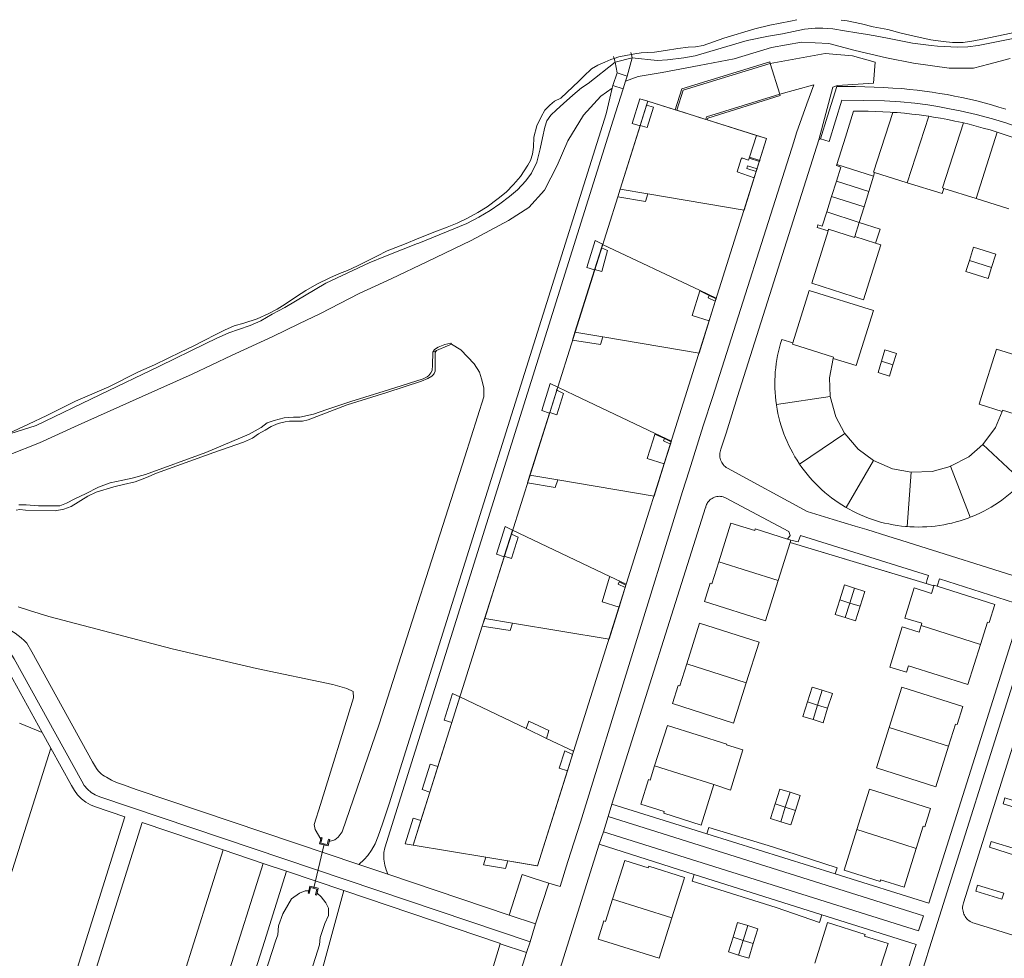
# Model space of a CAD drawing. Header units: metres. Extents: x 89888 to 94270, y 464165 to 468904.
# Tile 203 of 256: x 93738 to 93922, y 466145 to 466320. Entities that reach past the tile are written whole.
import ezdxf

# ---------------------------------------------------------------- set-up
doc = ezdxf.new("R2010")
doc.units = ezdxf.units.M
for name, color, linetype, lineweight in [('B_BEBOUWINGSGRENS_0', 251, 'CONTINUOUS', 13), ('B_LUIFEL_0', 251, 'CONTINUOUS', 13), ('B_LUIFEL_1', 251, 'CONTINUOUS', 13), ('B_ONDERBOUWLIJN_LIJN_-1', 251, 'CONTINUOUS', 13), ('B_OVERBOUWLIJN_LIJN_1', 251, 'CONTINUOUS', 13), ('B_TUSSENMUUR_0', 251, 'CONTINUOUS', 13), ('G_GRENS_ALGEMEEN_0', 251, 'CONTINUOUS', 13), ('K_KUNSTWERKGRENS_1', 251, 'CONTINUOUS', 13), ('T_CULTUURGRENS_0', 251, 'CONTINUOUS', 13), ('T_HEK_LIJN_0', 251, 'CONTINUOUS', 13), ('T_MUUR_30CM_LIJN_0', 251, 'CONTINUOUS', 13), ('V_WEGGRENS_0', 251, 'CONTINUOUS', 13), ('W_DUIKER_-1', 251, 'CONTINUOUS', 13), ('W_WALBESCHERMING_LIJN_0', 251, 'CONTINUOUS', 13), ('W_WATERGRENS_0', 251, 'CONTINUOUS', 13)]:
    doc.layers.add(name, color=color, linetype=linetype, lineweight=lineweight)

# ---------------------------------------------------------------- blocks, each defined once
blk = doc.blocks.new('OGT_BLOK3_ACAD_1_FMEBLOCK36')
at = {"layer": 'W_WATERGRENS_0'}
for points in [[(-23.99, -3.25), (-23.32, -3.13), (-22.15, -2.95), (-19.7, -2.79), (-17.59, -2.5), (-15.31, -2.12), (-13.35, -1.9), (-12.02, -1.84), (-10.58, -1.54), (-6.72, -0.19), (-0.93, 1.58), (1.9, 2.23), (3.81, 2.6), (5.75, 3.01), (6.97, 3.25)], [(15.21, 3.19), (16.37, 3.03), (19.06, 2.46), (21.25, 1.94), (23.99, 1.43)]]:
    blk.add_lwpolyline(points, dxfattribs=at)

msp = doc.modelspace()

# ---------------------------------------------------------------- linework, layer by layer
at = {"layer": 'B_BEBOUWINGSGRENS_0'}
for p, q in [((93855.26, 466305.23), (93860.38, 466303.62)), ((93860.38, 466303.62), (93860.66, 466303.53)), ((93860.66, 466303.53), (93866.09, 466301.82)), ((93866.09, 466301.82), (93866.37, 466301.73)), ((93850.06, 466288.76), (93853.8, 466300.61)), ((93874.27, 466294.74), (93874.21, 466294.54)), ((93890.52, 466290.26), (93889.62, 466287.39)), ((93896.58, 466288.35), (93897.47, 466291.22)), ((93897.47, 466291.22), (93897.67, 466291.86)), ((93897.67, 466291.86), (93903.74, 466289.97)), ((93855.23, 466287.91), (93850.06, 466288.76)), ((93910.58, 466288.92), (93916.63, 466287.02)), ((93889.62, 466287.39), (93888.72, 466284.53)), ((93895.68, 466285.49), (93896.58, 466288.35)), ((93916.63, 466287.02), (93922.74, 466285.09)), ((93894.77, 466282.56), (93895.68, 466285.49)), ((93846.77, 466278.43), (93846.57, 466277.82)), ((93845.28, 466273.68), (93841.63, 466262.03)), ((93866.7, 466268.92), (93866.55, 466268.45)), ((93841.63, 466262.03), (93846.82, 466261.15)), ((93841.52, 466250.29), (93838.4, 466251.78)), ((93838.21, 466251.17), (93839.46, 466250.57)), ((93836.86, 466246.89), (93833.2, 466235.29)), ((93859.6, 466241.51), (93858.34, 466242.13)), ((93833.2, 466235.29), (93838.39, 466234.42)), ((93881.87, 466222.72), (93879.64, 466215.62)), ((93881.4, 466223.37), (93882.02, 466223.18)), ((93882.02, 466223.18), (93881.87, 466222.72)), ((93849.87, 466215.37), (93849.73, 466214.93)), ((93895.82, 466213.56), (93893.92, 466214.17)), ((93894.93, 466210.79), (93895.82, 466213.56)), ((93824.75, 466208.52), (93829.94, 466207.66)), ((93889.76, 466194.51), (93887.88, 466195.1)), ((93888.88, 466191.73), (93889.76, 466194.51)), ((93820.11, 466193.84), (93818.6, 466189.07)), ((93832.51, 466187.92), (93820.11, 466193.84)), ((93818.6, 466189.07), (93816, 466180.82)), ((93836.31, 466186.11), (93832.51, 466187.92)), ((93816, 466180.82), (93814.49, 466176.05)), ((93814.49, 466176.05), (93812.82, 466170.72)), ((93812.82, 466170.72), (93811.39, 466166.15)), ((93811.39, 466166.15), (93824.94, 466163.88)), ((93824.94, 466163.88), (93829.08, 466163.18)), ((93829.08, 466163.18), (93834.52, 466162.28)), ((93859.76, 466152.55), (93862.06, 466159.86)), ((93875.84, 466150.51), (93873.94, 466151.11)), ((93874.97, 466147.74), (93875.84, 466150.51)), ((93888.73, 466151.22), (93886.48, 466144.11))]:
    msp.add_line(p, q, dxfattribs=at)
for points in [[(93855.03, 466304.5), (93855.03, 466304.5), (93855.26, 466305.23)], [(93853.83, 466300.69), (93855.12, 466300.28), (93856.34, 466304.08), (93855.03, 466304.5)], [(93901.09, 466303.13), (93900.54, 466303.16), (93899.18, 466303.24), (93897.82, 466303.29), (93896.46, 466303.33), (93895.1, 466303.34), (93893.73, 466303.33), (93892.2, 466298.48), (93890.59, 466293.38)], [(93866.37, 466301.73), (93875.58, 466298.83), (93874.27, 466294.74)], [(93907.78, 466302.39), (93907.32, 466302.46), (93905.97, 466302.64), (93904.62, 466302.8), (93903.26, 466302.95), (93901.9, 466303.07), (93901.09, 466303.13)], [(93914.29, 466301.14), (93914.02, 466301.21), (93912.69, 466301.5), (93911.35, 466301.77), (93910.01, 466302.02), (93908.67, 466302.25), (93907.78, 466302.39)], [(93853.8, 466300.61), (93853.83, 466300.69), (93853.83, 466300.69)], [(93920.6, 466299.43), (93919.29, 466299.83), (93917.98, 466300.2), (93916.67, 466300.56), (93915.35, 466300.89), (93914.29, 466301.14)], [(93926.76, 466297.22), (93925.74, 466297.62), (93924.47, 466298.1), (93923.18, 466298.57), (93921.89, 466299.01), (93920.6, 466299.43)], [(93874.21, 466294.54), (93874.1, 466294.21), (93872.86, 466294.6), (93872.8, 466294.42), (93872.73, 466294.44), (93871.95, 466291.99), (93875.16, 466290.88), (93873.28, 466284.87), (93855.23, 466287.91)], [(93875.69, 466292.58), (93873.9, 466293.16), (93873.74, 466292.66), (93875.53, 466292.07), (93875.69, 466292.58)], [(93890.59, 466293.38), (93890.52, 466293.17), (93891.34, 466292.89), (93890.52, 466290.26)], [(93903.74, 466289.97), (93910.28, 466287.94), (93910.58, 466288.92)], [(93888.72, 466284.53), (93887.88, 466281.85), (93887.05, 466282.11), (93886.89, 466281.61), (93888.95, 466280.96)], [(93897.85, 466278.69), (93898.68, 466281.32), (93894.77, 466282.56)], [(93888.95, 466280.96), (93885.9, 466271.2), (93895.6, 466268.09), (93898.82, 466278.38), (93897.85, 466278.69)], [(93846.57, 466277.82), (93847.73, 466277.28), (93846.65, 466273.36), (93845.3, 466273.78), (93845.28, 466273.68)], [(93865, 466269.75), (93865.03, 466269.85), (93846.77, 466278.43)], [(93846.82, 466261.15), (93864.83, 466258.13), (93866.72, 466264.15), (93863.53, 466265.15), (93865, 466269.75)], [(93866.55, 466268.45), (93867.86, 466267.82), (93868, 466268.27), (93866.7, 466268.92)], [(93889.93, 466257.14), (93894.24, 466255.78), (93897.48, 466266.07), (93885.45, 466269.85), (93882.37, 466260.03)], [(93882.37, 466260.03), (93880.3, 466260.67), (93880.08, 466259.94), (93879.87, 466259.19), (93879.69, 466258.44), (93879.52, 466257.69), (93879.38, 466256.93), (93879.26, 466256.16), (93879.17, 466255.4), (93879.09, 466254.63), (93879.04, 466253.86), (93879.01, 466253.09), (93879, 466252.31), (93879.02, 466251.54), (93879.05, 466250.77), (93879.11, 466250), (93879.2, 466249.21), (93879.29, 466248.5)], [(93889.37, 466250.02), (93889.24, 466253.52), (93889.93, 466257.14)], [(93929.4, 466245.27), (93930.88, 466250), (93932.47, 466255.09), (93920.44, 466258.84), (93917.66, 466250), (93917.21, 466248.55), (93921.52, 466247.2)], [(93838.4, 466251.78), (93838.2, 466251.17), (93838.21, 466251.17)], [(93839.46, 466250.57), (93838.22, 466246.6), (93836.9, 466247.02)], [(93856.57, 466242.97), (93856.61, 466243.09), (93841.52, 466250.29)], [(93892.08, 466243.08), (93892.03, 466243.13), (93890.4, 466246.21), (93889.37, 466250.02)], [(93879.29, 466248.5), (93879.3, 466248.42), (93879.43, 466247.64), (93879.59, 466246.86), (93879.76, 466246.09), (93879.96, 466245.32), (93880.18, 466244.55), (93880.43, 466243.8), (93880.7, 466243.05), (93880.98, 466242.31), (93881.29, 466241.58), (93881.63, 466240.86), (93881.98, 466240.15), (93882.35, 466239.45), (93882.75, 466238.76), (93883.16, 466238.08), (93883.62, 466237.39)], [(93836.9, 466247.02), (93836.9, 466247.02), (93836.86, 466246.89)], [(93921.52, 466247.2), (93920.24, 466244.21), (93917.9, 466241.04)], [(93838.39, 466234.42), (93856.41, 466231.37), (93858.31, 466237.4), (93855.14, 466238.39), (93856.22, 466241.89), (93856.49, 466242.72), (93856.57, 466242.97)], [(93897.45, 466238.06), (93894.6, 466240.15), (93892.08, 466243.08)], [(93858.34, 466242.13), (93858.21, 466241.7), (93859.47, 466241.09), (93859.6, 466241.51)], [(93917.9, 466241.04), (93915.26, 466238.76), (93911.85, 466236.96)], [(93883.62, 466237.39), (93884.05, 466236.76), (93884.52, 466236.13), (93885.02, 466235.5), (93885.53, 466234.89), (93886.05, 466234.3), (93886.6, 466233.72), (93887.16, 466233.16), (93887.74, 466232.62), (93888.34, 466232.09), (93888.95, 466231.58), (93889.57, 466231.09), (93890.21, 466230.62), (93890.86, 466230.17), (93891.53, 466229.74), (93892.21, 466229.32), (93892.33, 466229.25)], [(93904.47, 466235.86), (93901.02, 466236.52), (93897.45, 466238.06)], [(93911.85, 466236.96), (93911.77, 466236.92), (93908.4, 466236.01), (93904.47, 466235.86)], [(93915.56, 466227.45), (93915.91, 466227.58), (93916.64, 466227.89), (93917.36, 466228.22), (93918.07, 466228.58), (93918.77, 466228.95), (93919.46, 466229.34), (93920.14, 466229.76), (93920.8, 466230.19), (93921.46, 466230.65), (93922.1, 466231.12), (93922.72, 466231.61), (93923.33, 466232.12), (93923.92, 466232.65), (93924.5, 466233.19), (93925.06, 466233.75), (93925.35, 466234.07)], [(93892.33, 466229.25), (93892.9, 466228.93), (93893.6, 466228.56), (93894.31, 466228.21), (93895.03, 466227.88), (93895.76, 466227.57), (93896.51, 466227.28), (93897.25, 466227.02), (93898.01, 466226.77), (93898.77, 466226.55), (93899.54, 466226.36), (93900.32, 466226.18), (93901.1, 466226.03), (93901.88, 466225.9), (93902.67, 466225.8), (93903.46, 466225.72), (93903.72, 466225.7)], [(93868.53, 466219.13), (93870.8, 466226.36), (93875.23, 466224.96), (93875.3, 466225.28), (93881.4, 466223.37)], [(93903.72, 466225.7), (93904.25, 466225.66), (93905.04, 466225.62), (93905.84, 466225.61), (93906.63, 466225.62), (93907.43, 466225.66), (93908.22, 466225.72), (93909.01, 466225.8), (93909.79, 466225.91), (93910.58, 466226.04), (93911.36, 466226.19), (93912.13, 466226.36), (93912.9, 466226.56), (93913.66, 466226.78), (93914.42, 466227.03), (93915.17, 466227.29), (93915.56, 466227.45)], [(93829.95, 466225.03), (93829.73, 466224.29), (93830.98, 466223.69), (93829.73, 466219.72), (93828.39, 466220.15)], [(93848.11, 466216.21), (93848.16, 466216.36), (93829.95, 466225.03)], [(93828.36, 466220.06), (93826.56, 466214.32), (93824.75, 466208.52)], [(93828.39, 466220.15), (93828.39, 466220.15), (93828.36, 466220.06)], [(93879.64, 466215.62), (93877.26, 466208.08), (93865.84, 466211.69), (93866.92, 466215.09), (93867.23, 466214.99), (93868.53, 466219.13)], [(93829.94, 466207.66), (93847.99, 466204.62), (93849.88, 466210.64), (93846.7, 466211.65), (93848.11, 466216.21)], [(93849.73, 466214.93), (93851.03, 466214.31), (93851.16, 466214.75), (93849.87, 466215.37)], [(93893.92, 466214.17), (93892.03, 466214.78), (93891.14, 466211.99)], [(93906.38, 466207.18), (93906.51, 466207.62), (93903.33, 466208.6), (93905.07, 466214.22), (93908.28, 466213.2), (93908.73, 466214.61)], [(93908.73, 466214.61), (93908.76, 466214.73), (93909.37, 466214.54)], [(93909.37, 466214.54), (93920.17, 466211.14), (93919.11, 466207.75), (93918.8, 466207.84), (93917.48, 466203.67)], [(93891.14, 466211.99), (93890.27, 466209.28), (93892.18, 466208.67)], [(93892.18, 466208.67), (93894.07, 466208.07), (93894.93, 466210.79)], [(93873.65, 466196.51), (93876.06, 466204.06), (93864.91, 466207.61), (93862.52, 466200.01)], [(93917.48, 466203.67), (93915.1, 466196.15), (93904, 466199.66), (93903.64, 466198.47), (93900.5, 466199.43), (93902.81, 466206.94), (93905.98, 466205.93), (93906.38, 466207.18)], [(93862.52, 466200.01), (93861.23, 466195.93), (93860.92, 466196.01), (93859.84, 466192.61), (93871.25, 466188.97), (93873.65, 466196.51)], [(93887.88, 466195.1), (93885.96, 466195.7), (93885.09, 466192.92)], [(93911.47, 466184.63), (93912.78, 466188.78), (93913.1, 466188.68), (93914.16, 466192.08), (93902.75, 466195.68), (93900.37, 466188.12)], [(93885.09, 466192.92), (93884.24, 466190.2), (93886.14, 466189.6)], [(93886.14, 466189.6), (93888.03, 466189.01), (93888.88, 466191.73)], [(93869.97, 466184.9), (93870.01, 466185), (93858.9, 466188.53), (93856.51, 466180.94)], [(93900.37, 466188.12), (93897.99, 466180.58), (93909.09, 466177.07), (93911.47, 466184.63)], [(93834.52, 466162.28), (93834.61, 466162.27), (93840.2, 466180.04), (93838.68, 466180.52), (93839.71, 466183.76), (93841.15, 466183.07), (93841.35, 466183.71), (93836.31, 466186.11)], [(93867.62, 466177.45), (93870.71, 466176.42), (93873.04, 466183.96), (93869.97, 466184.9)], [(93856.51, 466180.94), (93855.69, 466178.32), (93855.38, 466178.44), (93853.92, 466173.82), (93858.32, 466172.43), (93858.23, 466172.12), (93865.24, 466169.9), (93867.62, 466177.45)], [(93881.84, 466176.03), (93879.94, 466176.63), (93879.06, 466173.85)], [(93905.45, 466165.54), (93906.76, 466169.69), (93907.07, 466169.59), (93908.14, 466172.99), (93896.73, 466176.59), (93894.34, 466169.04)], [(93882.86, 466172.65), (93883.74, 466175.44), (93881.84, 466176.03)], [(93879.06, 466173.85), (93878.2, 466171.14), (93880.1, 466170.53)], [(93880.1, 466170.53), (93881.99, 466169.93), (93882.86, 466172.65)], [(93894.34, 466169.04), (93891.96, 466161.49), (93898.67, 466159.37), (93898.77, 466159.68), (93903.17, 466158.3), (93905.45, 466165.54)], [(93862.06, 466159.86), (93862.13, 466160.1), (93855.44, 466162.2), (93855.34, 466161.89), (93850.94, 466163.28), (93848.66, 466156.05)], [(93848.66, 466156.05), (93847.35, 466151.89), (93847.02, 466151.98), (93845.96, 466148.59)], [(93845.96, 466148.59), (93857.39, 466145), (93859.76, 466152.55)], [(93873.94, 466151.11), (93872.04, 466151.7), (93871.18, 466148.94)], [(93897.59, 466140.6), (93898.41, 466143.22), (93898.72, 466143.13), (93900.18, 466147.73), (93895.78, 466149.13), (93895.88, 466149.45), (93888.87, 466151.66), (93888.73, 466151.22)], [(93871.18, 466148.94), (93870.32, 466146.19), (93872.2, 466145.6)], [(93872.2, 466145.6), (93874.11, 466145), (93874.97, 466147.74)]]:
    msp.add_lwpolyline(points, dxfattribs=at)
at = {"layer": 'B_LUIFEL_0'}
for p, q in [((93919.54, 466274.12), (93915.38, 466275.46)), ((93898.95, 466256.6), (93901.09, 466255.94))]:
    msp.add_line(p, q, dxfattribs=at)
at = {"layer": 'B_LUIFEL_1'}
for p, q in [((93855.26, 466305.23), (93853.78, 466305.67)), ((93855.03, 466304.5), (93855.26, 466305.23)), ((93853.83, 466300.69), (93855.03, 466304.5)), ((93845.28, 466273.68), (93846.57, 466277.82)), ((93846.77, 466278.43), (93846.78, 466278.47)), ((93838.21, 466251.17), (93838.4, 466251.78)), ((93836.9, 466247.02), (93838.21, 466251.17)), ((93836.86, 466246.89), (93836.9, 466247.02)), ((93833.2, 466235.29), (93832.75, 466233.86)), ((93828.39, 466220.15), (93829.95, 466225.03)), ((93829.95, 466225.03), (93828.6, 466225.68)), ((93828.36, 466220.06), (93828.39, 466220.15)), ((93824.75, 466208.52), (93824.3, 466207.09))]:
    msp.add_line(p, q, dxfattribs=at)
for points in [[(93853.78, 466305.67), (93852.33, 466301.07), (93853.8, 466300.61)], [(93853.8, 466300.61), (93853.8, 466300.61), (93853.83, 466300.69)], [(93850.06, 466288.76), (93849.62, 466287.36), (93854.8, 466286.47), (93855.23, 466287.91)], [(93846.78, 466278.47), (93845.39, 466279.18), (93843.83, 466274.14), (93845.28, 466273.68)], [(93919.54, 466274.12), (93920.35, 466276.63), (93916.18, 466277.94), (93915.38, 466275.46)], [(93841.63, 466262.03), (93841.17, 466260.56), (93846.39, 466259.72), (93846.82, 466261.15)], [(93898.95, 466256.6), (93898.3, 466254.49), (93900.44, 466253.83), (93901.09, 466255.94)], [(93838.4, 466251.78), (93836.99, 466252.46), (93835.42, 466247.38), (93836.86, 466246.89)], [(93832.75, 466233.86), (93837.95, 466232.99), (93838.39, 466234.42)], [(93828.6, 466225.68), (93826.93, 466220.51), (93828.36, 466220.06)], [(93824.3, 466207.09), (93829.52, 466206.24), (93829.94, 466207.66)], [(93820.11, 466193.84), (93818.71, 466194.48), (93817.17, 466189.53), (93818.6, 466189.07)], [(93836.31, 466186.11), (93836.75, 466187.55), (93832.98, 466189.34), (93832.51, 466187.92)], [(93816, 466180.82), (93814.56, 466181.27), (93813.06, 466176.52), (93814.49, 466176.05)], [(93812.82, 466170.72), (93811.37, 466171.16), (93809.88, 466166.4), (93811.39, 466166.15)], [(93824.94, 466163.88), (93824.49, 466162.45), (93828.62, 466161.76), (93829.08, 466163.18)]]:
    msp.add_lwpolyline(points, dxfattribs=at)
at = {"layer": 'B_ONDERBOUWLIJN_LIJN_-1'}
msp.add_line((93850.06, 466288.76), (93855.26, 466305.23), dxfattribs=at)
msp.add_lwpolyline([(93855.26, 466305.23), (93866.37, 466301.73), (93877.47, 466298.22), (93834.61, 466162.27), (93829.08, 466163.18), (93824.94, 466163.88), (93811.39, 466166.15), (93814.49, 466176.05), (93824.3, 466207.09), (93829.73, 466224.29), (93849.62, 466287.36), (93850.06, 466288.76)], dxfattribs=at)
at = {"layer": 'B_OVERBOUWLIJN_LIJN_1'}
msp.add_line((93841.15, 466183.07), (93840.2, 466180.04), dxfattribs=at)
for points in [[(93875.16, 466290.88), (93877.47, 466298.22), (93875.58, 466298.83)], [(93865.03, 466269.85), (93868.04, 466268.4), (93866.72, 466264.15)], [(93856.61, 466243.09), (93859.65, 466241.64), (93859.6, 466241.51), (93859.47, 466241.09), (93858.31, 466237.4)], [(93848.16, 466216.36), (93851.21, 466214.9), (93851.16, 466214.75), (93849.88, 466210.64)]]:
    msp.add_lwpolyline(points, dxfattribs=at)
at = {"layer": 'B_TUSSENMUUR_0'}
for p, q in [((93903.74, 466289.97), (93907.78, 466302.39)), ((93916.63, 466287.02), (93920.6, 466299.43)), ((93890.59, 466293.38), (93897.47, 466291.22)), ((93890.52, 466290.26), (93896.58, 466288.35)), ((93889.62, 466287.39), (93895.68, 466285.49)), ((93894.77, 466282.56), (93888.72, 466284.53)), ((93893.95, 466279.9), (93894.77, 466282.56)), ((93893.95, 466279.9), (93897.85, 466278.69)), ((93889.37, 466250.02), (93879.29, 466248.5)), ((93892.08, 466243.08), (93883.62, 466237.39)), ((93917.9, 466241.04), (93925.35, 466234.07)), ((93897.45, 466238.06), (93892.33, 466229.25)), ((93915.56, 466227.45), (93911.85, 466236.96)), ((93904.47, 466235.86), (93903.72, 466225.7)), ((93868.53, 466219.13), (93879.64, 466215.62)), ((93893.92, 466214.17), (93893.04, 466211.39)), ((93891.14, 466211.99), (93893.04, 466211.39)), ((93893.04, 466211.39), (93892.18, 466208.67)), ((93893.04, 466211.39), (93894.93, 466210.79)), ((93906.38, 466207.18), (93917.48, 466203.67)), ((93862.52, 466200.01), (93873.65, 466196.51)), ((93887.88, 466195.1), (93887, 466192.32)), ((93885.09, 466192.92), (93887, 466192.32)), ((93887, 466192.32), (93886.14, 466189.6)), ((93887, 466192.32), (93888.88, 466191.73)), ((93900.37, 466188.12), (93911.47, 466184.63)), ((93856.51, 466180.94), (93867.62, 466177.45)), ((93879.06, 466173.85), (93880.96, 466173.25)), ((93880.96, 466173.25), (93880.1, 466170.53)), ((93882.86, 466172.65), (93880.96, 466173.25)), ((93848.66, 466156.05), (93859.76, 466152.55)), ((93873.07, 466148.34), (93873.94, 466151.11)), ((93871.18, 466148.94), (93873.07, 466148.34)), ((93872.2, 466145.6), (93873.07, 466148.34)), ((93873.07, 466148.34), (93874.97, 466147.74))]:
    msp.add_line(p, q, dxfattribs=at)
for points in [[(93897.67, 466291.86), (93897.43, 466291.94), (93901.09, 466303.13)], [(93910.58, 466288.92), (93910.37, 466288.99), (93914.29, 466301.14)], [(93888.95, 466280.96), (93889.05, 466281.28), (93893.89, 466279.71), (93893.95, 466279.9)], [(93889.93, 466257.14), (93890, 466257.37), (93882.29, 466259.79), (93882.37, 466260.03)], [(93929.4, 466245.27), (93929.31, 466245.01), (93921.6, 466247.43), (93921.52, 466247.2)], [(93881.84, 466176.03), (93881.01, 466173.41), (93880.96, 466173.25)], [(93894.34, 466169.04), (93903.11, 466166.28), (93905.45, 466165.54)]]:
    msp.add_lwpolyline(points, dxfattribs=at)
at = {"layer": 'G_GRENS_ALGEMEEN_0'}
for points in [[(93860.38, 466303.62), (93861.61, 466307.54), (93878.06, 466312.58), (93878.15, 466312.29)], [(93879.92, 466306.53), (93880.01, 466306.25), (93866.46, 466302.02), (93866.37, 466301.73)], [(93874.27, 466294.74), (93876.18, 466294.13), (93876.12, 466293.93), (93874.21, 466294.54)], [(93915.38, 466275.46), (93914.71, 466273.36), (93918.87, 466272.04), (93919.54, 466274.12)], [(93901.09, 466255.94), (93901.74, 466258.04), (93899.6, 466258.71), (93898.95, 466256.6)], [(93794.07, 466167.26), (93793.88, 466166.39), (93795.46, 466166.02), (93795.65, 466166.8)], [(93793.39, 466157.16), (93793.6, 466158.08), (93792.04, 466158.45), (93791.85, 466157.63)]]:
    msp.add_lwpolyline(points, dxfattribs=at)
at = {"layer": 'K_KUNSTWERKGRENS_1'}
for p, q in [((93852.18, 466313.94), (93852.09, 466314.32)), ((93848.86, 466313.59), (93848.95, 466313.2)), ((93848.95, 466313.2), (93849.13, 466312.5)), ((93852.34, 466313.3), (93849.13, 466312.5)), ((93852.34, 466313.3), (93852.18, 466313.94))]:
    msp.add_line(p, q, dxfattribs=at)
at = {"layer": 'T_CULTUURGRENS_0'}
for p, q in [((93815.73, 466258.62), (93815.04, 466258.29)), ((93737.72, 466188.93), (93742.01, 466187.2))]:
    msp.add_line(p, q, dxfattribs=at)
for points in [[(93923.59, 466316.92), (93917.01, 466315.61), (93915.1, 466315.39), (93913.19, 466315.32), (93909.41, 466315.47), (93908.25, 466315.64), (93904.74, 466316.09), (93900.72, 466316.87), (93898.42, 466317.3), (93896.33, 466317.65), (93894.35, 466317.98), (93892.03, 466318.39), (93889.83, 466318.72), (93887.98, 466318.87), (93886.55, 466318.86), (93884.56, 466318.67), (93882.5, 466318.26), (93880.44, 466317.82), (93877.84, 466317.39), (93873.84, 466316.53), (93864.12, 466313.68), (93862.01, 466313.34), (93858.94, 466312.97), (93857.01, 466312.82), (93852.34, 466313.3)], [(93922.99, 466313.19), (93919.05, 466312.16), (93916.15, 466311.38), (93911.58, 466311.36), (93904.95, 466312.33), (93899.86, 466313.34), (93894, 466314.67), (93889.11, 466315.97), (93883.97, 466316.23), (93878.38, 466315.24), (93871.38, 466313.16), (93864.87, 466311.89), (93857.91, 466310.58), (93853.46, 466309.84), (93851.08, 466308.94)], [(93849.13, 466312.5), (93844.07, 466308.54), (93842.82, 466307.74), (93841.24, 466306.33), (93839.49, 466304.8), (93838.16, 466303.61), (93837.11, 466302.58), (93836.37, 466301.55), (93836.01, 466300.37), (93835.58, 466298.35), (93835.1, 466296.33), (93834.47, 466293.81), (93833.5, 466291.75), (93832.46, 466290.3), (93830.88, 466288.67), (93829.4, 466287.41), (93827.6, 466286.05), (93825.75, 466284.79), (93823.63, 466283.56), (93821.41, 466282.35), (93812.42, 466278.7), (93812.15, 466278.6), (93806.18, 466276.23), (93803.11, 466275.01), (93795.03, 466271.17), (93787.37, 466266.63), (93785.02, 466265.38), (93782.88, 466264.15), (93780.86, 466263.27), (93778.72, 466262.51), (93776.9, 466261.91), (93774.51, 466260.86), (93772.62, 466259.9), (93763.92, 466255.65), (93752.75, 466250.35), (93740.86, 466244.59), (93734.74, 466242.66)], [(93848.61, 466307.63), (93846.45, 466306.16), (93843.24, 466302.59), (93840.27, 466297.78), (93838.29, 466293.17), (93835.93, 466288.56), (93833, 466285.34), (93829.22, 466282.9), (93822.2, 466279.19), (93814.02, 466275.24), (93807.28, 466272.02), (93801.25, 466269.25), (93794.03, 466265.52), (93789.96, 466263.57), (93785.11, 466261.24), (93777.38, 466257.65), (93770.04, 466254.16), (93760.69, 466250), (93758.32, 466248.95), (93748.7, 466244.65), (93741.46, 466241.36), (93735.84, 466239.11), (93735.68, 466239.08)], [(93818.53, 466259.77), (93818.43, 466260.01), (93817.29, 466259.71), (93816.02, 466259.24), (93815.35, 466258.78), (93815.04, 466258.29)], [(93815.04, 466258.29), (93814.98, 466255.89), (93814.89, 466254.9), (93814.69, 466254.41), (93814.3, 466253.95), (93814, 466253.66), (93813.23, 466253.34), (93806.75, 466251.28), (93799.71, 466249.06), (93795.25, 466247.55), (93792.74, 466246.73), (93790.18, 466246.15), (93788.99, 466246.15), (93787.23, 466246.03), (93785.38, 466245.51), (93784.09, 466245.06), (93782.95, 466244.22), (93780.7, 466242.98), (93772.59, 466239.57), (93761.3, 466235.44), (93758.81, 466234.76), (93757.05, 466234.36), (93754.71, 466233.85), (93752.55, 466233.09), (93750.08, 466231.82), (93748.11, 466230.86), (93746.52, 466230.07), (93745.32, 466229.59), (93741.31, 466229.55), (93739.01, 466229.78), (93737.63, 466229.73)], [(93743.63, 466184.27), (93707.36, 466069.88), (93721.08, 466065.39), (93722.58, 466061.21)], [(93926.95, 466173.44), (93922.03, 466175.01), (93921.71, 466173.89), (93926.6, 466172.36), (93926.95, 466173.44)], [(93775.81, 466165.26), (93742.61, 466059.94), (93728.65, 466063.97), (93727.4, 466059.7)], [(93919.47, 466166.83), (93919.12, 466165.74), (93924.01, 466164.2), (93924.36, 466165.3), (93919.47, 466166.83)], [(93783.34, 466162.73), (93749.94, 466057.38), (93747.59, 466054.94), (93743.21, 466054.25), (93727.4, 466059.7)], [(93749.99, 466047.18), (93751.01, 466047.16), (93752.19, 466047.96), (93757.25, 466065.83), (93757.61, 466066.93), (93763.82, 466086.29), (93773.88, 466117.64), (93780.22, 466137.53), (93783.56, 466148.15), (93787.68, 466161.27)], [(93798.37, 466157.67), (93794.27, 466142.56), (93793.6, 466140.72), (93792.67, 466138.38), (93791.7, 466134.56), (93786.64, 466119.24), (93779.8, 466100.27), (93774.57, 466085.67), (93773.29, 466082.07), (93766.05, 466059.58), (93765.67, 466058.04), (93765.44, 466057.1), (93762.29, 466044.44), (93762.21, 466044.15), (93760.91, 466039.55)], [(93921.82, 466157.16), (93916.89, 466158.69), (93916.6, 466157.57), (93921.46, 466156.06), (93921.82, 466157.16)]]:
    msp.add_lwpolyline(points, dxfattribs=at)
at = {"layer": 'T_HEK_LIJN_0'}
msp.add_line((93908.73, 466214.61), (93881.87, 466222.72), dxfattribs=at)
for points in [[(93866.68, 466169.46), (93878.58, 466165.81), (93890.63, 466161.92)], [(93863.52, 466159.41), (93879.27, 466154.49), (93887.36, 466151.69)]]:
    msp.add_lwpolyline(points, dxfattribs=at)
at = {"layer": 'T_MUUR_30CM_LIJN_0'}
for p, q in [((93866.7, 466268.92), (93865, 466269.75)), ((93858.34, 466242.13), (93856.57, 466242.97))]:
    msp.add_line(p, q, dxfattribs=at)
for points in [[(93922.23, 466303.71), (93920.87, 466304.12), (93919.51, 466304.52), (93918.14, 466304.89), (93916.76, 466305.25), (93915.38, 466305.58), (93914, 466305.89), (93912.61, 466306.17), (93911.21, 466306.44), (93909.81, 466306.68), (93908.41, 466306.9), (93907.01, 466307.1), (93905.6, 466307.27), (93904.18, 466307.43), (93902.77, 466307.56), (93901.04, 466307.67), (93899.3, 466307.76), (93897.56, 466307.84), (93895.82, 466307.9), (93894.08, 466307.93), (93892.34, 466307.96), (93890.6, 466307.96), (93888.85, 466302.42), (93887.52, 466298.2)], [(93889.17, 466297.69), (93891.56, 466305.41), (93899.51, 466305.26)]]:
    msp.add_lwpolyline(points, dxfattribs=at)
at = {"layer": 'V_WEGGRENS_0'}
for p, q in [((93849.13, 466312.5), (93849.49, 466310.5)), ((93851.39, 466309.91), (93852.34, 466313.3)), ((93888.4, 466314.13), (93878.15, 466312.29)), ((93849.49, 466310.5), (93848.73, 466308.15)), ((93849.49, 466310.5), (93851.39, 466309.91)), ((93879.92, 466306.53), (93878.15, 466312.29)), ((93850.62, 466307.54), (93851.08, 466308.94)), ((93851.08, 466308.94), (93851.39, 466309.91)), ((93848.73, 466308.15), (93848.61, 466307.63)), ((93848.73, 466308.15), (93850.62, 466307.54)), ((93879.92, 466306.53), (93886.3, 466308.28)), ((93872.03, 466250), (93887.22, 466297.99)), ((93887.52, 466298.2), (93889.17, 466297.69)), ((93869.87, 466243.16), (93872.03, 466250)), ((93907.29, 466215.05), (93881.87, 466222.72)), ((93907.29, 466215.05), (93908.73, 466214.61)), ((93925.4, 466210.93), (93907.83, 466155.27)), ((93742.01, 466187.2), (93743.63, 466184.27)), ((93848.52, 466173.81), (93847.81, 466171.49)), ((93866.29, 466168.26), (93848.52, 466173.81)), ((93757.46, 466171.45), (93722.79, 466061.14)), ((93847.81, 466171.49), (93846.93, 466168.62)), ((93847.81, 466171.49), (93906.83, 466152.9)), ((93725.99, 466060.14), (93760.69, 466170.36)), ((93760.69, 466170.36), (93775.81, 466165.26)), ((93866.29, 466168.26), (93866.68, 466169.46)), ((93846.93, 466168.62), (93846.18, 466166.31)), ((93846.93, 466168.62), (93905.84, 466150.12)), ((93890.26, 466160.76), (93866.29, 466168.26)), ((93775.81, 466165.26), (93783.34, 466162.73)), ((93828.73, 466110.84), (93846.18, 466166.31)), ((93846.18, 466166.31), (93863.94, 466160.68)), ((93783.34, 466162.73), (93787.68, 466161.27)), ((93801.23, 466162.52), (93806.61, 466160.71)), ((93890.63, 466161.92), (93890.26, 466160.76)), ((93787.68, 466161.27), (93798.37, 466157.67)), ((93829.35, 466153.04), (93806.61, 466160.71)), ((93863.52, 466159.41), (93863.94, 466160.68)), ((93863.94, 466160.68), (93887.82, 466153.11)), ((93907.83, 466155.27), (93890.26, 466160.76)), ((93834.25, 466151.43), (93836.71, 466159.05)), ((93834.25, 466151.43), (93829.35, 466153.04)), ((93887.82, 466153.11), (93887.36, 466151.69)), ((93887.82, 466153.11), (93905.41, 466147.54)), ((93906.83, 466152.9), (93905.84, 466150.12)), ((93833.22, 466148.07), (93834.25, 466151.43)), ((93827.66, 466147.69), (93816.67, 466112.51)), ((93827.66, 466147.69), (93832.56, 466146.05)), ((93832.56, 466146.05), (93833.22, 466148.07)), ((93905.41, 466147.54), (93905.08, 466146.51)), ((93832.56, 466146.05), (93820.5, 466107.44)), ((93905.08, 466146.51), (93889.02, 466095.59))]:
    msp.add_line(p, q, dxfattribs=at)
for points in [[(93887.22, 466297.99), (93889.87, 466307.85), (93890.69, 466308.12), (93897.46, 466308.56), (93897.78, 466312.52), (93893.53, 466313.69), (93888.4, 466314.13)], [(93878.15, 466312.29), (93861.85, 466307.3), (93860.66, 466303.53)], [(93848.61, 466307.63), (93847.49, 466302.86), (93806.87, 466173.84), (93805.63, 466170.1), (93804.83, 466167.82), (93804.24, 466166.4), (93803.56, 466165.18), (93802.88, 466164.21), (93802.21, 466163.45), (93801.23, 466162.52)], [(93806.61, 466160.71), (93806.31, 466161.53), (93806.06, 466162.37), (93805.91, 466163.52), (93805.91, 466164.79), (93806.04, 466165.67), (93848.76, 466301.65), (93850.62, 466307.54)], [(93886.3, 466308.28), (93885.01, 466304.71), (93883.07, 466299.32)], [(93866.09, 466301.82), (93866.23, 466302.26), (93879.92, 466306.53)], [(93899.51, 466305.26), (93902.48, 466305.08), (93905.16, 466304.85), (93907.63, 466304.52), (93909.47, 466304.21), (93911.68, 466303.8), (93913.65, 466303.42), (93916.66, 466302.73), (93919.7, 466301.94), (93922.36, 466301.08), (93926.14, 466299.74), (93928.85, 466298.66), (93931.76, 466297.34), (93935.1, 466295.65), (93938.07, 466293.99), (93940.96, 466292.34), (93947.84, 466287.5), (93945.47, 466279.91), (93946.98, 466279.5)], [(93883.07, 466299.32), (93882.54, 466297.63), (93867.38, 466250), (93865.63, 466244.51)], [(93887.52, 466298.2), (93887.29, 466298.04), (93887.22, 466297.99)], [(93865.63, 466244.51), (93862.95, 466236.09), (93861.76, 466232.27)], [(93926.87, 466215.48), (93902.78, 466223.09), (93900.12, 466223.93), (93896.2, 466225.13), (93894.03, 466225.79), (93889.94, 466227.04), (93885.07, 466228.53), (93870.12, 466236.6), (93869.9, 466236.74), (93869.71, 466236.9), (93869.52, 466237.08), (93869.35, 466237.27), (93869.2, 466237.47), (93869.07, 466237.69), (93868.95, 466237.91), (93868.86, 466238.15), (93868.79, 466238.4), (93868.74, 466238.65), (93868.71, 466238.9), (93868.71, 466239.15), (93868.73, 466239.41), (93868.77, 466239.66), (93868.83, 466239.9), (93868.91, 466240.14), (93869.87, 466243.16)], [(93861.76, 466232.27), (93842.64, 466170.42), (93840.32, 466163.08), (93838.87, 466158.39), (93836.71, 466159.05)], [(93866.55, 466230.33), (93866.7, 466230.51), (93866.87, 466230.68), (93867.06, 466230.83), (93867.26, 466230.97), (93867.47, 466231.08), (93867.69, 466231.18), (93867.92, 466231.25), (93868.15, 466231.31), (93868.39, 466231.34), (93868.63, 466231.35), (93868.87, 466231.33), (93869.1, 466231.3), (93869.34, 466231.24), (93869.56, 466231.16), (93869.78, 466231.07), (93881.62, 466224.78), (93881.86, 466224.01), (93881.4, 466223.37)], [(93848.52, 466173.81), (93866.06, 466229.24), (93866.07, 466229.28), (93866.08, 466229.33), (93866.09, 466229.38), (93866.1, 466229.42), (93866.11, 466229.47), (93866.18, 466229.65), (93866.25, 466229.83), (93866.34, 466230), (93866.44, 466230.17), (93866.55, 466230.33)], [(93882.02, 466223.18), (93883.37, 466222.83), (93883.82, 466224.01), (93907.72, 466216.56), (93907.5, 466215.79), (93907.29, 466215.05)], [(93909.37, 466214.54), (93909.8, 466215.91), (93925.4, 466210.93)], [(93801.23, 466162.52), (93759.59, 466176.57), (93757.22, 466177.39), (93755.91, 466177.88), (93754.93, 466178.31), (93753.99, 466178.82), (93753.65, 466179.01), (93753.32, 466179.22), (93753.02, 466179.46), (93752.74, 466179.72), (93752.48, 466180.01), (93752.14, 466180.49), (93751.42, 466181.74), (93740.04, 466202.31), (93739.1, 466203.87), (93738.6, 466204.4), (93738.07, 466204.89), (93737.51, 466205.35), (93736.91, 466205.77), (93736.29, 466206.15), (93735.11, 466206.65), (93733.39, 466207.28), (93725.76, 466209.54)], [(93907.58, 466145.79), (93925.69, 466203.21), (93926.95, 466207.26), (93927.85, 466210.17), (93925.4, 466210.93)], [(93833.22, 466148.07), (93752.76, 466175.17), (93751.92, 466175.52), (93751.14, 466176.01), (93750.45, 466176.6), (93749.86, 466177.3), (93749.39, 466178.08), (93736.72, 466200.98), (93736.29, 466201.64), (93735.76, 466202.23), (93735.14, 466202.72), (93734.46, 466203.1), (93733.72, 466203.38), (93727.5, 466205.32), (93726.77, 466205.45), (93726.03, 466205.4), (93725.33, 466205.17), (93724.7, 466204.78), (93724.2, 466204.24)], [(93724.2, 466204.24), (93732.81, 466201.5), (93733.39, 466201.3), (93733.92, 466201.01), (93734.4, 466200.63), (93734.8, 466200.17), (93735.13, 466199.65), (93742.01, 466187.2)], [(93926.29, 466193.55), (93914.26, 466155.35), (93914.19, 466155.09), (93914.15, 466154.83), (93914.12, 466154.57), (93914.12, 466154.3), (93914.15, 466154.04), (93914.19, 466153.78), (93914.26, 466153.52), (93914.35, 466153.27), (93914.46, 466153.03), (93914.6, 466152.8), (93914.75, 466152.59), (93914.92, 466152.38), (93915.11, 466152.2), (93915.31, 466152.03), (93915.53, 466151.87), (93915.76, 466151.74), (93916, 466151.63), (93916.25, 466151.54), (93919.68, 466150.47)], [(93743.63, 466184.27), (93747.5, 466177.27), (93748.01, 466176.37), (93748.62, 466175.55), (93749.34, 466174.82), (93750.15, 466174.18), (93751.03, 466173.65), (93751.76, 466173.37), (93757.46, 466171.45)], [(93836.71, 466159.05), (93833.79, 466159.99), (93831.77, 466160.64), (93829.35, 466153.04)], [(93798.37, 466157.67), (93827.71, 466147.78), (93827.66, 466147.69)], [(93923.67, 466149.23), (93919.68, 466150.47)], [(93887.87, 466091.92), (93891.08, 466093.49), (93907.5, 466145.54), (93907.58, 466145.79)]]:
    msp.add_lwpolyline(points, dxfattribs=at)
at = {"layer": 'W_DUIKER_-1'}
msp.add_line((93794.71, 466166.32), (93792.82, 466158.14), dxfattribs=at)
at = {"layer": 'W_WALBESCHERMING_LIJN_0'}
msp.add_line((93734.74, 466242.66), (93739.41, 466244.87), dxfattribs=at)
at = {"layer": 'W_WATERGRENS_0'}
msp.add_line((93737.48, 466210.71), (93739.62, 466210.03), dxfattribs=at)
for points in [[(93900.16, 466318.62), (93902.65, 466317.91), (93905.63, 466317.22), (93908.17, 466316.69), (93910.49, 466316.36), (93912.25, 466316.16), (93914.25, 466316.2), (93916.24, 466316.47), (93917.82, 466316.79), (93923.21, 466317.92), (93925.25, 466318.41), (93926.91, 466318.91), (93934.93, 466320.12), (93935.63, 466320.2)], [(93739.41, 466244.87), (93742.85, 466246.45), (93748.24, 466249.14), (93754.44, 466251.84), (93760.02, 466254.61), (93763.01, 466255.92), (93765.56, 466257.2), (93767.87, 466258.3), (93770.22, 466259.4), (93772.31, 466260.46), (93774.48, 466261.57), (93776.1, 466262.41), (93777.92, 466263.22), (93779.68, 466263.69), (93782.2, 466264.52), (93784.36, 466265.5), (93785.94, 466266.34), (93787.46, 466267.26), (93789.56, 466268.71), (93791.28, 466269.85), (93793.36, 466271.03), (93795.77, 466272.21), (93797.57, 466273), (93799.06, 466273.59), (93800.98, 466274.43), (93804.6, 466276.26), (93806.49, 466277.22), (93809.75, 466278.48), (93812.41, 466279.58), (93815.4, 466280.77), (93817.74, 466281.68), (93819.59, 466282.42), (93821.53, 466283.33), (93823.48, 466284.39), (93825.2, 466285.47), (93827.25, 466287.03), (93828.78, 466288.22), (93830.16, 466289.63), (93831.45, 466291.15), (93832.84, 466293.28), (93833.3, 466294.14), (93833.69, 466295.32), (93833.85, 466296.6), (93833.96, 466298.51), (93834.51, 466300.6), (93835.28, 466302.32), (93836.01, 466303.55), (93836.92, 466304.48), (93837.82, 466305.21), (93838.97, 466305.81), (93842.35, 466308.97), (93843.29, 466309.92), (93844.74, 466311.26), (93845.91, 466311.96), (93847.21, 466312.51), (93848.35, 466313.01), (93848.95, 466313.2)], [(93848.95, 466313.2), (93849.85, 466313.49), (93851.46, 466313.81), (93852.18, 466313.94)], [(93818.53, 466259.77), (93817.81, 466259.48), (93815.73, 466258.62)], [(93821.01, 466238.76), (93824.6, 466249.95), (93824.56, 466251.64), (93824.16, 466253.31), (93823.78, 466254.53), (93822.76, 466256.11), (93820.26, 466258.71), (93818.53, 466259.77)], [(93815.73, 466258.62), (93815.5, 466258.23), (93815.5, 466255.23), (93815.47, 466254.76), (93815.29, 466254.3), (93815.17, 466254.14), (93814.88, 466253.83), (93814.13, 466253.38), (93812.95, 466252.87), (93806.46, 466250.76), (93799.04, 466248.45), (93791.75, 466245.66), (93790.67, 466245.4), (93789.4, 466245.42), (93788.22, 466245.4), (93787.42, 466245.3), (93786.13, 466244.94), (93784.79, 466244.38), (93783.7, 466243.71), (93782.46, 466243.05), (93781.29, 466242.21), (93779.65, 466241.47), (93774.11, 466239.52), (93763.36, 466235.68), (93761.47, 466234.86), (93759.38, 466234.08), (93757.17, 466233.54), (93755.41, 466233.15), (93752.07, 466232.11), (93750.55, 466231.39), (93747.43, 466229.43), (93746.01, 466228.96), (93744.4, 466228.64), (93738.84, 466228.77), (93737.82, 466228.88), (93737.15, 466228.77)], [(93795.65, 466166.8), (93796.73, 466167.14), (93797.35, 466167.62), (93798.06, 466168.64), (93804.99, 466188.77), (93821.01, 466238.76)], [(93739.62, 466210.03), (93743.26, 466208.86), (93766.27, 466202.85), (93782.06, 466199.19), (93796.36, 466196.2), (93798.98, 466195.42), (93800.14, 466194.85), (93800.21, 466193.68), (93794.04, 466173.77), (93792.87, 466169.99), (93793.02, 466169.06), (93794.07, 466167.26)], [(93794.07, 466167.26), (93794.14, 466167.58), (93794.33, 466167.53), (93794.12, 466166.54), (93795.31, 466166.27), (93795.56, 466167.26), (93795.76, 466167.21), (93795.65, 466166.8)], [(93793.39, 466157.16), (93793.3, 466156.8), (93793.11, 466156.85), (93793.36, 466157.93), (93792.19, 466158.21), (93791.93, 466157.11), (93791.74, 466157.17), (93791.85, 466157.63)], [(93791.85, 466157.63), (93791.15, 466157.61), (93790.11, 466157.19), (93788.63, 466156.13), (93786.97, 466153.33), (93786.2, 466151.03), (93786.03, 466149.37), (93785.65, 466148.18), (93762.34, 466076.35), (93758.58, 466065.94), (93753.93, 466049.84), (93753.07, 466047.07), (93752.63, 466046.51)], [(93759.99, 466039.59), (93763.46, 466051.52), (93763.7, 466053.6), (93765.9, 466062.21), (93766.78, 466064.74), (93766.82, 466064.83), (93773.13, 466082.97), (93774.08, 466085.21), (93777.89, 466097.51), (93780.2, 466106.02), (93781.72, 466108.77), (93782.61, 466112.03), (93792.03, 466141.83), (93793.11, 466145.13), (93793.86, 466147.5), (93793.99, 466148.9), (93794.85, 466151.48), (93795.51, 466153.01), (93795.54, 466154.36), (93795.06, 466155.36), (93794.15, 466156.47), (93793.39, 466157.16)]]:
    msp.add_lwpolyline(points, dxfattribs=at)

# ---------------------------------------------------------------- block references
msp.add_blockref('OGT_BLOK3_ACAD_1_FMEBLOCK36', (93876.17, 466317.19), dxfattribs=at)

doc.saveas('drawing.dxf')
